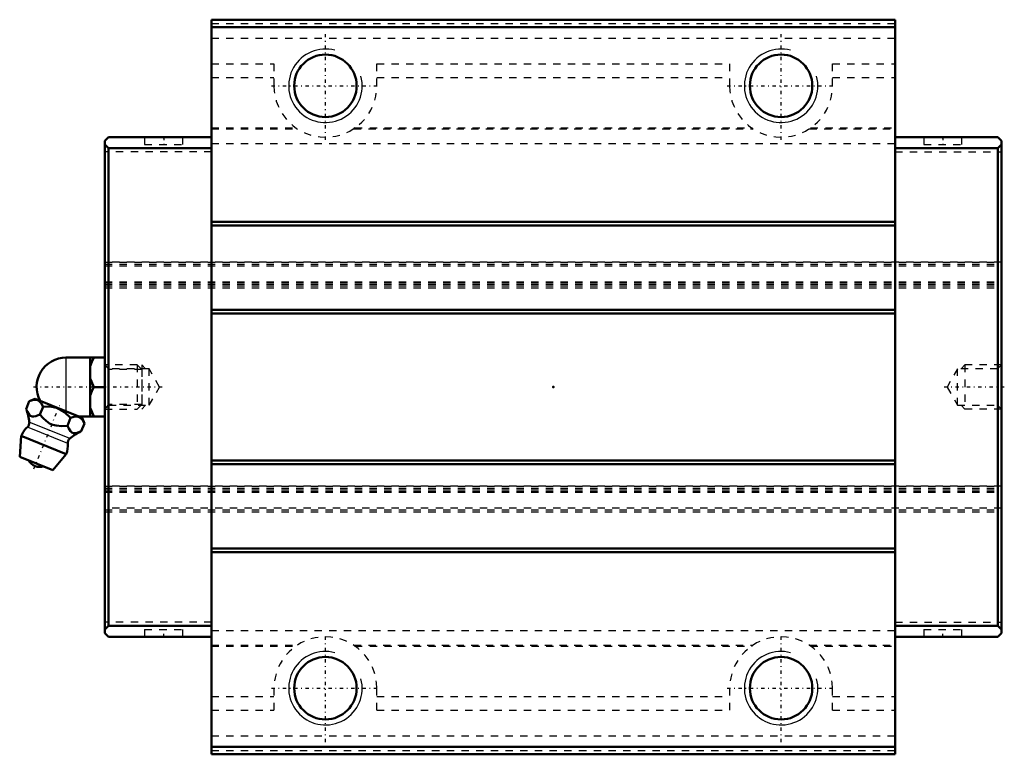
# Model space of a CAD drawing. Header units: millimetres. Extents: x -73 to 61, y -50 to 50.
import ezdxf

# ---------------------------------------------------------------- set-up
doc = ezdxf.new("R2010")
doc.units = ezdxf.units.MM
doc.linetypes.add('Center', pattern=[1.5, 0.45, -0.5, 0.05, -0.5])
doc.linetypes.add('Dashed', pattern=[2, 1, -1])
for name, color, linetype, lineweight in [('2d ConnectionPoints', 7, 'Continuous', 50), ('AM_0', 7, 'Continuous', 50), ('AM_4', 3, 'Continuous', 25), ('AM_5', 3, 'Continuous', 25), ('AM_7', 7, 'Center', 25), ('AM_9', 6, 'Dashed', 25)]:
    doc.layers.add(name, color=color, linetype=linetype, lineweight=lineweight)

# ---------------------------------------------------------------- blocks, each defined once
blk = doc.blocks.new('1_B_M6F_SHS_grease_nipple_joint_0_in_SHS35C1SS_GK__BLOCK_B_M6F1__4')
at = {"layer": 'AM_0'}
for p, q in [((-66.3, 4), (-61, 4)), ((-63, 4), (-63, -4)), ((-62.5, 0), (-61, 0)), ((-71.72, -3), (-71.29, -1.93)), ((-70.51, -1.6), (-71.29, -1.93)), ((-64.12, -4.18), (-70.51, -1.6)), ((-69.85, -3.76), (-69.42, -2.69)), ((-64.58, -4), (-61, -4)), ((-66.1, -5.27), (-65.67, -4.2)), ((-64.23, -6.03), (-63.79, -4.96)), ((-63.79, -4.96), (-64.12, -4.18)), ((-72.4, -6.67), (-72.6, -9.49)), ((-66.28, -9.14), (-72.4, -6.67)), ((-68.11, -11.31), (-66.28, -9.14)), ((-68.11, -11.31), (-72.6, -9.49))]:
    blk.add_line(p, q, dxfattribs=at)
for points in [[(-62.5, 4), (-62.79, 3.44), (-63, 2.85)], [(-63, 1.15), (-62.94, 0.96), (-62.5, 0)], [(-62.5, 0), (-62.79, -0.56), (-63, -1.15)], [(-69.42, -2.69), (-69.68, -2.21), (-70.04, -1.86), (-70.34, -1.76), (-70.69, -1.75), (-71.29, -1.93)], [(-65.67, -4.2), (-66.51, -3.42), (-67.03, -3.09), (-67.61, -2.85), (-68.21, -2.71), (-68.83, -2.67), (-69.42, -2.69)], [(-71.72, -3), (-71.54, -3.4), (-71.32, -3.74), (-71.13, -3.91), (-70.91, -4), (-70.66, -4.01), (-70.4, -3.96), (-69.85, -3.76)], [(-69.85, -3.76), (-69.42, -4.23), (-69, -4.62), (-68.53, -4.95), (-68.1, -5.15), (-67.64, -5.26), (-66.87, -5.32), (-66.1, -5.27)], [(-63, -2.85), (-62.94, -3.04), (-62.5, -4)], [(-66.1, -5.27), (-65.92, -5.67), (-65.7, -6.01), (-65.51, -6.18), (-65.29, -6.27), (-65.04, -6.29), (-64.78, -6.24), (-64.23, -6.03)], [(-63.79, -4.96), (-64.05, -4.48), (-64.41, -4.14), (-64.72, -4.03), (-65.07, -4.03), (-65.67, -4.2)]]:
    blk.add_lwpolyline(points, dxfattribs=at)
for centre, radius, start, end in [((-66.3, 0), 4, 90, 207.9876), ((-77.27, -5.29), 6, 4.8448, 22.4713), ((-72.08, -4.86), 0.8, 311.9787, 4.8448), ((-69.34, -7.9), 3.3, 131.9787, 158), ((-61.83, -11.53), 6, 113.5501, 131.1552), ((-69.34, -7.9), 3.3, 338, 4.0213), ((-65.25, -7.62), 0.8, 131.1552, 184.0213), ((-69.81, -9.07), 1.82, 210.1342, 285.8658)]:
    blk.add_arc(centre, radius, start, end, dxfattribs=at)
at = {"layer": 'AM_4'}
for p, q in [((-66.3, 4), (-66.3, -3.3)), ((-65.78, -7.01), (-71.29, -4.79)), ((-66.05, -7.67), (-71.55, -5.45))]:
    blk.add_line(p, q, dxfattribs=at)
at = {"layer": 'AM_5', "linetype": 'Dashed'}
for p, q in [((-61, 3), (-60.46, 2.39)), ((-60.46, 3), (-60.46, -3)), ((-56, 2.39), (-60.46, 2.39)), ((-61, -3), (-60.46, -2.39)), ((-56, -2.39), (-60.46, -2.39))]:
    blk.add_line(p, q, dxfattribs=at)
at = {"layer": 'AM_7'}
blk.add_line((-70.66, -11.15), (-67.16, -2.5), dxfattribs=at)
at = {"layer": 'AM_9'}
for p, q in [((-56.61, 3), (-61, 3)), ((-56, 2.39), (-56.61, 3)), ((-56.61, 3), (-56.61, -3)), ((-56, 2.39), (-56, -2.39)), ((-56.61, -3), (-56, -2.39)), ((-61, -3), (-56.61, -3))]:
    blk.add_line(p, q, dxfattribs=at)
blk = doc.blocks.new('2_SHS35CSSB_M6F1_Slide25_55_0_in_SHS35C1SS_GK__BLOCK_B_M6F1__4')
at = {"layer": 'AM_0'}
for p, q in [((-46.5, -50), (-46.5, 50)), ((-46.5, 50), (46.5, 50)), ((46.5, -50), (46.5, 50)), ((-46.5, 49), (46.5, 49)), ((-60.5, 34), (-61, 33.5)), ((-61, -33.5), (-61, 33.5)), ((-46.5, 34), (-60.5, 34)), ((46.5, 34), (60.5, 34)), ((60.5, 34), (61, 33.5)), ((61, -33.5), (61, 33.5)), ((-61, 33), (-60.5, 32.5)), ((-60.5, 32.5), (-60.5, -32.5)), ((-46.5, 32.5), (-60.5, 32.5)), ((46.5, 32.5), (60.5, 32.5)), ((61, 33), (60.5, 32.5)), ((60.5, 32.5), (60.5, -32.5)), ((-46.5, 22.5), (46.5, 22.5)), ((-46.5, 22), (46.5, 22)), ((-46.5, 10.5), (46.5, 10.5)), ((-46.5, 10), (46.5, 10)), ((-46.5, -10), (46.5, -10)), ((-46.5, -10.5), (46.5, -10.5)), ((-46.5, -22), (46.5, -22)), ((-46.5, -22.5), (46.5, -22.5)), ((-60.5, -32.5), (-61, -33)), ((-46.5, -32.5), (-60.5, -32.5)), ((46.5, -32.5), (60.5, -32.5)), ((60.5, -32.5), (61, -33)), ((-61, -33.5), (-60.5, -34)), ((-46.5, -34), (-60.5, -34)), ((46.5, -34), (60.5, -34)), ((61, -33.5), (60.5, -34)), ((-46.5, -49), (46.5, -49)), ((-46.5, -50), (46.5, -50))]:
    blk.add_line(p, q, dxfattribs=at)
for centre in [(-31, 41), (31, 41), (-31, -41), (31, -41)]:
    blk.add_circle(centre, 4.25, dxfattribs=at)
at = {"layer": 'AM_5', "linetype": 'Dashed'}
for p, q in [((-55.5, 2.46), (-56, 3)), ((-56, 3), (-56, -3)), ((55.5, 2.46), (56, 3)), ((61, 3), (56, 3)), ((56, 3), (56, -3)), ((-55.5, -2.46), (-56, -3)), ((55.5, -2.46), (56, -3)), ((61, -3), (56, -3))]:
    blk.add_line(p, q, dxfattribs=at)
at = {"layer": 'AM_5'}
for centre in [(-31, 41), (31, 41), (-31, -41), (31, -41)]:
    blk.add_arc(centre, 5, 75, 15, dxfattribs=at)
at = {"layer": 'AM_7'}
for p, q in [((-31, 33.65), (-31, 48.35)), ((31, 33.65), (31, 48.35)), ((-38.35, 41), (-23.65, 41)), ((23.65, 41), (38.35, 41)), ((-53, 34.05), (-53, 32.95)), ((53, 34.05), (53, 32.95)), ((-53.21, 0), (-70.77, 0)), ((61.37, 0), (53.21, 0)), ((-53, -34.05), (-53, -32.95)), ((53, -34.05), (53, -32.95)), ((-31, -48.35), (-31, -33.65)), ((31, -48.35), (31, -33.65)), ((-38.35, -41), (-23.65, -41)), ((23.65, -41), (38.35, -41))]:
    blk.add_line(p, q, dxfattribs=at)
at = {"layer": 'AM_9'}
for p, q in [((-46.5, 49.5), (46.5, 49.5)), ((-46.5, 47.5), (46.5, 47.5)), ((-46.5, 44.01), (-38, 44.01)), ((-38, 44.01), (-38, 41)), ((-24, 44.01), (24, 44.01)), ((-24, 41), (-24, 44.01)), ((24, 44.01), (24, 41)), ((38, 44.01), (46.5, 44.01)), ((38, 41), (38, 44.01)), ((-46.5, 42.13), (-38, 42.13)), ((-24, 42.13), (24, 42.13)), ((38, 42.13), (46.5, 42.13)), ((-46.5, 35.27), (-35.02, 35.27)), ((-46.5, 35.15), (-34.84, 35.15)), ((-27.16, 35.15), (27.16, 35.15)), ((-26.98, 35.27), (26.98, 35.27)), ((34.84, 35.15), (46.5, 35.15)), ((35.02, 35.27), (46.5, 35.27)), ((-55.6, 34), (-55.6, 33)), ((-50.4, 33), (-50.4, 34)), ((50.4, 34), (50.4, 33)), ((55.6, 33), (55.6, 34)), ((-55.6, 33), (-50.4, 33)), ((-46.5, 33.15), (46.5, 33.15)), ((50.4, 33), (55.6, 33)), ((-46.5, 32), (-61, 32)), ((46.5, 32), (61, 32)), ((61, 17), (-61, 17)), ((-61, 17), (61, 17)), ((-61, 16.74), (61, 16.74)), ((-61, 16.74), (61, 16.74)), ((-61, 16.5), (61, 16.5)), ((-61, 14.32), (61, 14.32)), ((-61, 14.32), (61, 14.32)), ((-61, 14.24), (61, 14.24)), ((-61, 14.02), (61, 14.02)), ((-61, 13.79), (61, 13.79)), ((-61, 13.5), (61, 13.5)), ((-61, 13.5), (61, 13.5)), ((-60.46, 2.46), (-61, 3)), ((61, 3), (60.46, 2.46)), ((-55, 2.46), (-60.46, 2.46)), ((-60.46, -2.46), (-60.46, 2.46)), ((-53.58, 0), (-55, 2.46)), ((-55, -2.46), (-55, 2.46)), ((55, 2.46), (53.58, 0)), ((60.46, 2.46), (55, 2.46)), ((55, -2.46), (55, 2.46)), ((60.46, -2.46), (60.46, 2.46)), ((-55, -2.46), (-53.58, 0)), ((53.58, 0), (55, -2.46)), ((-61, -3), (-60.46, -2.46)), ((-60.46, -2.46), (-55, -2.46)), ((55, -2.46), (60.46, -2.46)), ((60.46, -2.46), (61, -3)), ((-61, -13.5), (61, -13.5)), ((61, -13.5), (-61, -13.5)), ((-61, -13.79), (61, -13.79)), ((-61, -14.02), (61, -14.02)), ((-61, -14.24), (61, -14.24)), ((-61, -14.32), (61, -14.32)), ((-61, -14.32), (61, -14.32)), ((61, -16.5), (-61, -16.5)), ((-61, -16.74), (61, -16.74)), ((-61, -16.74), (61, -16.74)), ((-61, -17), (61, -17)), ((-46.5, -32), (-61, -32)), ((46.5, -32), (61, -32)), ((-55.6, -33), (-50.4, -33)), ((-55.6, -33), (-55.6, -34)), ((-50.4, -34), (-50.4, -33)), ((-46.5, -33.15), (46.5, -33.15)), ((50.4, -33), (55.6, -33)), ((50.4, -33), (50.4, -34)), ((55.6, -34), (55.6, -33)), ((-46.5, -35.15), (-34.84, -35.15)), ((-46.5, -35.27), (-35.02, -35.27)), ((-27.16, -35.15), (27.16, -35.15)), ((-26.98, -35.27), (26.98, -35.27)), ((34.84, -35.15), (46.5, -35.15)), ((35.02, -35.27), (46.5, -35.27)), ((-38, -41), (-38, -44.01)), ((-24, -44.01), (-24, -41)), ((24, -41), (24, -44.01)), ((38, -44.01), (38, -41)), ((-46.5, -42.13), (-38, -42.13)), ((-24, -42.13), (24, -42.13)), ((38, -42.13), (46.5, -42.13)), ((-46.5, -44.01), (-38, -44.01)), ((-24, -44.01), (24, -44.01)), ((38, -44.01), (46.5, -44.01)), ((-46.5, -47.5), (46.5, -47.5)), ((-46.5, -49.5), (46.5, -49.5))]:
    blk.add_line(p, q, dxfattribs=at)
for points in [[(-26.98, 35.27), (-27.12, 35.17), (-27.16, 35.15)], [(27.16, 35.15), (27.09, 35.2), (26.98, 35.27)], [(-27.16, -35.15), (-27.09, -35.2), (-26.98, -35.27)], [(26.98, -35.27), (27.12, -35.17), (27.16, -35.15)]]:
    blk.add_lwpolyline(points, dxfattribs=at)
for centre, start, end in [((-31, 41), 180, 0), ((31, 41), 180, 0), ((-31, -41), 0, 180), ((31, -41), 0, 180)]:
    blk.add_arc(centre, 7, start, end, dxfattribs=at)

msp = doc.modelspace()

# ---------------------------------------------------------------- linework, layer by layer
at = {"layer": '2d ConnectionPoints'}
for p in [(-53, 34), (53, 34), (-61, 0), (0, 0), (61, 0), (-53, -34), (53, -34)]:
    msp.add_point(p, dxfattribs=at)

# ---------------------------------------------------------------- block references
for name in ['2_SHS35CSSB_M6F1_Slide25_55_0_in_SHS35C1SS_GK__BLOCK_B_M6F1__4', '1_B_M6F_SHS_grease_nipple_joint_0_in_SHS35C1SS_GK__BLOCK_B_M6F1__4']:
    msp.add_blockref(name, (0, 0))

doc.saveas('drawing.dxf')
